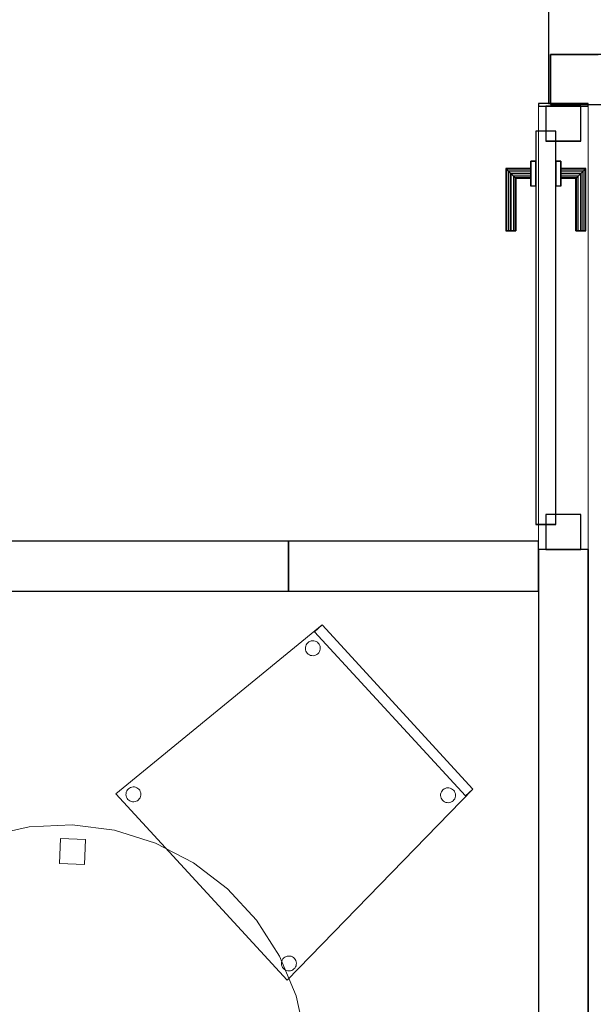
# Model space of a CAD drawing. Header units: metres. Extents: x 397.7 to 427.5, y 12.7 to 28.4.
# Tile 17 of 72: x 403.3 to 404.4, y 21.6 to 23.6. Entities that reach past the tile are written whole.
import ezdxf

# ---------------------------------------------------------------- set-up
doc = ezdxf.new("R2010")
doc.units = ezdxf.units.M
doc.layers.add('01_CARPINTERIA', color=5, linetype='Continuous', lineweight=25, true_color=0x0000ff)
for name, color, linetype, lineweight in [('02_MOBILIARIO', 7, 'Continuous', 18), ('A-DETL-____-MBND', 7, 'Continuous', 18), ('A-GENM-____-OTLN', 7, 'Continuous', 18), ('A-WALL-____-MCUT', 7, 'Continuous', 25), ('A-WALL-____-OTLN', 7, 'Continuous', 25)]:
    doc.layers.add(name, color=color, linetype=linetype, lineweight=lineweight)

# ---------------------------------------------------------------- blocks, each defined once
blk = doc.blocks.new('Family - Evans P3-156177-06_CLI_AIGUA_P3')
at = {"layer": 'A-WALL-____-MCUT', "color": 253, "true_color": 0xaaaaaa}
for p, q in [((3.6723, 0.1), (0.0198, 0.1)), ((3.6723, 0), (3.6723, 0.1)), ((0, 0), (3.6723, 0))]:
    blk.add_line(p, q, dxfattribs=at)
at = {"layer": 'A-WALL-____-OTLN', "color": 253, "true_color": 0xaaaaaa}
for p, q in [((3.6723, 0.1), (0.0198, 0.1)), ((3.6723, 0), (3.6723, 0.1)), ((0, 0), (3.6723, 0))]:
    blk.add_line(p, q, dxfattribs=at)
at = {"layer": 'A-WALL-____-OTLN', "color": 253, "lineweight": 18, "true_color": 0xaaaaaa}
blk.add_line((0, 0), (3.7528, 0), dxfattribs=at)
blk = doc.blocks.new('Family - Cadira confident_P3-156288-06_CLI_AIGUA_P3')
at = {"layer": 'A-DETL-____-MBND', "color": 253, "true_color": 0xaaaaaa}
for p, q in [((0, 0.3729), (0.4124, 0.7113)), ((0.4124, 0.7113), (0, 0.3729)), ((0.3977, 0.6977), (0.4124, 0.7113)), ((0.4124, 0.7113), (0.3977, 0.6977)), ((0.4124, 0.7113), (0.7146, 0.3826)), ((0.7146, 0.3826), (0.4124, 0.7113)), ((0.4124, 0.7113), (0.7146, 0.3826)), ((0.7146, 0.3826), (0.4124, 0.7113)), ((0.6999, 0.369), (0.3977, 0.6977)), ((0.3977, 0.6977), (0.6999, 0.369)), ((0.3797, 0.6691), (0.3807, 0.6715)), ((0.3807, 0.6715), (0.3797, 0.6691)), ((0.3807, 0.6715), (0.3821, 0.6737)), ((0.3821, 0.6737), (0.3807, 0.6715)), ((0.3821, 0.6737), (0.3839, 0.6756)), ((0.3839, 0.6756), (0.3821, 0.6737)), ((0.3839, 0.6756), (0.3859, 0.6772)), ((0.3859, 0.6772), (0.3839, 0.6756)), ((0.3859, 0.6772), (0.3882, 0.6784)), ((0.3882, 0.6784), (0.3859, 0.6772)), ((0.3882, 0.6784), (0.3907, 0.6792)), ((0.3907, 0.6792), (0.3882, 0.6784)), ((0.3907, 0.6792), (0.3933, 0.6796)), ((0.3933, 0.6796), (0.3907, 0.6792)), ((0.3933, 0.6796), (0.3959, 0.6795)), ((0.3959, 0.6795), (0.3933, 0.6796)), ((0.3959, 0.6795), (0.3984, 0.6789)), ((0.3984, 0.6789), (0.3959, 0.6795)), ((0.3984, 0.6789), (0.4009, 0.6779)), ((0.4009, 0.6779), (0.3984, 0.6789)), ((0.4009, 0.6779), (0.4031, 0.6765)), ((0.4031, 0.6765), (0.4009, 0.6779)), ((0.4031, 0.6765), (0.405, 0.6748)), ((0.405, 0.6748), (0.4031, 0.6765)), ((0.405, 0.6748), (0.4066, 0.6727)), ((0.4066, 0.6727), (0.405, 0.6748)), ((0.4066, 0.6727), (0.4078, 0.6704)), ((0.4078, 0.6704), (0.4066, 0.6727)), ((0.4078, 0.6704), (0.4086, 0.6679)), ((0.4086, 0.6679), (0.4078, 0.6704)), ((0.3791, 0.664), (0.3792, 0.6666)), ((0.3792, 0.6666), (0.3791, 0.664)), ((0.3794, 0.6614), (0.3791, 0.664)), ((0.3791, 0.664), (0.3794, 0.6614)), ((0.3792, 0.6666), (0.3797, 0.6691)), ((0.3797, 0.6691), (0.3792, 0.6666)), ((0.3802, 0.6589), (0.3794, 0.6614)), ((0.3794, 0.6614), (0.3802, 0.6589)), ((0.3814, 0.6566), (0.3802, 0.6589)), ((0.3802, 0.6589), (0.3814, 0.6566)), ((0.383, 0.6545), (0.3814, 0.6566)), ((0.3814, 0.6566), (0.383, 0.6545)), ((0.3849, 0.6528), (0.383, 0.6545)), ((0.383, 0.6545), (0.3849, 0.6528)), ((0.3871, 0.6514), (0.3849, 0.6528)), ((0.3849, 0.6528), (0.3871, 0.6514)), ((0.3895, 0.6504), (0.3871, 0.6514)), ((0.3871, 0.6514), (0.3895, 0.6504)), ((0.3997, 0.6509), (0.3973, 0.6501)), ((0.3973, 0.6501), (0.3997, 0.6509)), ((0.402, 0.6521), (0.3997, 0.6509)), ((0.3997, 0.6509), (0.402, 0.6521)), ((0.4041, 0.6537), (0.402, 0.6521)), ((0.402, 0.6521), (0.4041, 0.6537)), ((0.4059, 0.6556), (0.4041, 0.6537)), ((0.4041, 0.6537), (0.4059, 0.6556)), ((0.4073, 0.6578), (0.4059, 0.6556)), ((0.4059, 0.6556), (0.4073, 0.6578)), ((0.4082, 0.6602), (0.4073, 0.6578)), ((0.4073, 0.6578), (0.4082, 0.6602)), ((0.4088, 0.6627), (0.4082, 0.6602)), ((0.4082, 0.6602), (0.4088, 0.6627)), ((0.4086, 0.6679), (0.4089, 0.6653)), ((0.4089, 0.6653), (0.4086, 0.6679)), ((0.4089, 0.6653), (0.4088, 0.6627)), ((0.4088, 0.6627), (0.4089, 0.6653)), ((0.3921, 0.6498), (0.3895, 0.6504)), ((0.3895, 0.6504), (0.3921, 0.6498)), ((0.3947, 0.6497), (0.3921, 0.6498)), ((0.3921, 0.6498), (0.3947, 0.6497)), ((0.3973, 0.6501), (0.3947, 0.6497)), ((0.3947, 0.6497), (0.3973, 0.6501)), ((0.0201, 0.3739), (0.0206, 0.3765)), ((0.0206, 0.3765), (0.0201, 0.3739)), ((0.0206, 0.3765), (0.0216, 0.3789)), ((0.0216, 0.3789), (0.0206, 0.3765)), ((0.0216, 0.3789), (0.023, 0.3811)), ((0.023, 0.3811), (0.0216, 0.3789)), ((0.023, 0.3811), (0.0248, 0.383)), ((0.0248, 0.383), (0.023, 0.3811)), ((0.0248, 0.383), (0.0268, 0.3846)), ((0.0268, 0.3846), (0.0248, 0.383)), ((0.0268, 0.3846), (0.0291, 0.3858)), ((0.0291, 0.3858), (0.0268, 0.3846)), ((0.0291, 0.3858), (0.0316, 0.3866)), ((0.0316, 0.3866), (0.0291, 0.3858)), ((0.0316, 0.3866), (0.0342, 0.387)), ((0.0342, 0.387), (0.0316, 0.3866)), ((0.0342, 0.387), (0.0368, 0.3868)), ((0.0368, 0.3868), (0.0342, 0.387)), ((0.0368, 0.3868), (0.0393, 0.3863)), ((0.0393, 0.3863), (0.0368, 0.3868)), ((0.0393, 0.3863), (0.0417, 0.3853)), ((0.0417, 0.3853), (0.0393, 0.3863)), ((0.0417, 0.3853), (0.0439, 0.3839)), ((0.0439, 0.3839), (0.0417, 0.3853)), ((0.0439, 0.3839), (0.0459, 0.3821)), ((0.0459, 0.3821), (0.0439, 0.3839)), ((0.0459, 0.3821), (0.0475, 0.3801)), ((0.0475, 0.3801), (0.0459, 0.3821)), ((0.0475, 0.3801), (0.0487, 0.3778)), ((0.0487, 0.3778), (0.0475, 0.3801)), ((0.0487, 0.3778), (0.0494, 0.3753)), ((0.0494, 0.3753), (0.0487, 0.3778)), ((0.0494, 0.3753), (0.0498, 0.3727)), ((0.0498, 0.3727), (0.0494, 0.3753)), ((0.7146, 0.3826), (0.3428, 0)), ((0.3428, 0), (0.7146, 0.3826)), ((0.6499, 0.3721), (0.6504, 0.3746)), ((0.6504, 0.3746), (0.6499, 0.3721)), ((0.6504, 0.3746), (0.6514, 0.377)), ((0.6514, 0.377), (0.6504, 0.3746)), ((0.6514, 0.377), (0.6528, 0.3792)), ((0.6528, 0.3792), (0.6514, 0.377)), ((0.6528, 0.3792), (0.6546, 0.3812)), ((0.6546, 0.3812), (0.6528, 0.3792)), ((0.6546, 0.3812), (0.6567, 0.3828)), ((0.6567, 0.3828), (0.6546, 0.3812)), ((0.6567, 0.3828), (0.659, 0.384)), ((0.659, 0.384), (0.6567, 0.3828)), ((0.659, 0.384), (0.6614, 0.3848)), ((0.6614, 0.3848), (0.659, 0.384)), ((0.6614, 0.3848), (0.664, 0.3851)), ((0.664, 0.3851), (0.6614, 0.3848)), ((0.664, 0.3851), (0.6666, 0.385)), ((0.6666, 0.385), (0.664, 0.3851)), ((0.6666, 0.385), (0.6692, 0.3844)), ((0.6692, 0.3844), (0.6666, 0.385)), ((0.6692, 0.3844), (0.6716, 0.3834)), ((0.6716, 0.3834), (0.6692, 0.3844)), ((0.6716, 0.3834), (0.6738, 0.382)), ((0.6738, 0.382), (0.6716, 0.3834)), ((0.6738, 0.382), (0.6757, 0.3803)), ((0.6757, 0.3803), (0.6738, 0.382)), ((0.6757, 0.3803), (0.6773, 0.3782)), ((0.6773, 0.3782), (0.6757, 0.3803)), ((0.6773, 0.3782), (0.6785, 0.3759)), ((0.6785, 0.3759), (0.6773, 0.3782)), ((0.6785, 0.3759), (0.6793, 0.3734)), ((0.6793, 0.3734), (0.6785, 0.3759)), ((0.7146, 0.3826), (0.6999, 0.369)), ((0.6999, 0.369), (0.7146, 0.3826)), ((0.3428, 0), (0, 0.3729)), ((0, 0.3729), (0.3428, 0)), ((0.0199, 0.3713), (0.0201, 0.3739)), ((0.0201, 0.3739), (0.0199, 0.3713)), ((0.0203, 0.3688), (0.0199, 0.3713)), ((0.0199, 0.3713), (0.0203, 0.3688)), ((0.0211, 0.3663), (0.0203, 0.3688)), ((0.0203, 0.3688), (0.0211, 0.3663)), ((0.0223, 0.364), (0.0211, 0.3663)), ((0.0211, 0.3663), (0.0223, 0.364)), ((0.0239, 0.3619), (0.0223, 0.364)), ((0.0223, 0.364), (0.0239, 0.3619)), ((0.0258, 0.3602), (0.0239, 0.3619)), ((0.0239, 0.3619), (0.0258, 0.3602)), ((0.028, 0.3588), (0.0258, 0.3602)), ((0.0258, 0.3602), (0.028, 0.3588)), ((0.0304, 0.3578), (0.028, 0.3588)), ((0.028, 0.3588), (0.0304, 0.3578)), ((0.033, 0.3572), (0.0304, 0.3578)), ((0.0304, 0.3578), (0.033, 0.3572)), ((0.0356, 0.3571), (0.033, 0.3572)), ((0.033, 0.3572), (0.0356, 0.3571)), ((0.0381, 0.3575), (0.0356, 0.3571)), ((0.0356, 0.3571), (0.0381, 0.3575)), ((0.0406, 0.3582), (0.0381, 0.3575)), ((0.0381, 0.3575), (0.0406, 0.3582)), ((0.0429, 0.3594), (0.0406, 0.3582)), ((0.0406, 0.3582), (0.0429, 0.3594)), ((0.045, 0.361), (0.0429, 0.3594)), ((0.0429, 0.3594), (0.045, 0.361)), ((0.0467, 0.363), (0.045, 0.361)), ((0.045, 0.361), (0.0467, 0.363)), ((0.0481, 0.3652), (0.0467, 0.363)), ((0.0467, 0.363), (0.0481, 0.3652)), ((0.0491, 0.3676), (0.0481, 0.3652)), ((0.0481, 0.3652), (0.0491, 0.3676)), ((0.0497, 0.3701), (0.0491, 0.3676)), ((0.0491, 0.3676), (0.0497, 0.3701)), ((0.0498, 0.3727), (0.0497, 0.3701)), ((0.0497, 0.3701), (0.0498, 0.3727)), ((0.6498, 0.3695), (0.6499, 0.3721)), ((0.6499, 0.3721), (0.6498, 0.3695)), ((0.6501, 0.3669), (0.6498, 0.3695)), ((0.6498, 0.3695), (0.6501, 0.3669)), ((0.6509, 0.3644), (0.6501, 0.3669)), ((0.6501, 0.3669), (0.6509, 0.3644)), ((0.6521, 0.3621), (0.6509, 0.3644)), ((0.6509, 0.3644), (0.6521, 0.3621)), ((0.6537, 0.3601), (0.6521, 0.3621)), ((0.6521, 0.3621), (0.6537, 0.3601)), ((0.6556, 0.3583), (0.6537, 0.3601)), ((0.6537, 0.3601), (0.6556, 0.3583)), ((0.6578, 0.3569), (0.6556, 0.3583)), ((0.6556, 0.3583), (0.6578, 0.3569)), ((0.6602, 0.3559), (0.6578, 0.3569)), ((0.6578, 0.3569), (0.6602, 0.3559)), ((0.6628, 0.3554), (0.6602, 0.3559)), ((0.6602, 0.3559), (0.6628, 0.3554)), ((0.6654, 0.3553), (0.6628, 0.3554)), ((0.6628, 0.3554), (0.6654, 0.3553)), ((0.668, 0.3556), (0.6654, 0.3553)), ((0.6654, 0.3553), (0.668, 0.3556)), ((0.6705, 0.3564), (0.668, 0.3556)), ((0.668, 0.3556), (0.6705, 0.3564)), ((0.6728, 0.3576), (0.6705, 0.3564)), ((0.6705, 0.3564), (0.6728, 0.3576)), ((0.6748, 0.3592), (0.6728, 0.3576)), ((0.6728, 0.3576), (0.6748, 0.3592)), ((0.6766, 0.3611), (0.6748, 0.3592)), ((0.6748, 0.3592), (0.6766, 0.3611)), ((0.678, 0.3633), (0.6766, 0.3611)), ((0.6766, 0.3611), (0.678, 0.3633)), ((0.679, 0.3657), (0.678, 0.3633)), ((0.678, 0.3633), (0.679, 0.3657)), ((0.6795, 0.3683), (0.679, 0.3657)), ((0.679, 0.3657), (0.6795, 0.3683)), ((0.6793, 0.3734), (0.6796, 0.3709)), ((0.6796, 0.3709), (0.6793, 0.3734)), ((0.6796, 0.3709), (0.6795, 0.3683)), ((0.6795, 0.3683), (0.6796, 0.3709)), ((0.3319, 0.0379), (0.3329, 0.0403)), ((0.3329, 0.0403), (0.3319, 0.0379)), ((0.3329, 0.0403), (0.3343, 0.0425)), ((0.3343, 0.0425), (0.3329, 0.0403)), ((0.3343, 0.0425), (0.3361, 0.0444)), ((0.3361, 0.0444), (0.3343, 0.0425)), ((0.3361, 0.0444), (0.3381, 0.046)), ((0.3381, 0.046), (0.3361, 0.0444)), ((0.3381, 0.046), (0.3405, 0.0472)), ((0.3405, 0.0472), (0.3381, 0.046)), ((0.3405, 0.0472), (0.3429, 0.048)), ((0.3429, 0.048), (0.3405, 0.0472)), ((0.3429, 0.048), (0.3455, 0.0483)), ((0.3455, 0.0483), (0.3429, 0.048)), ((0.3455, 0.0483), (0.3481, 0.0482)), ((0.3481, 0.0482), (0.3455, 0.0483)), ((0.3481, 0.0482), (0.3507, 0.0477)), ((0.3507, 0.0477), (0.3481, 0.0482)), ((0.3507, 0.0477), (0.3531, 0.0467)), ((0.3531, 0.0467), (0.3507, 0.0477)), ((0.3531, 0.0467), (0.3553, 0.0453)), ((0.3553, 0.0453), (0.3531, 0.0467)), ((0.3553, 0.0453), (0.3572, 0.0435)), ((0.3572, 0.0435), (0.3553, 0.0453)), ((0.3572, 0.0435), (0.3588, 0.0414)), ((0.3588, 0.0414), (0.3572, 0.0435)), ((0.3588, 0.0414), (0.36, 0.0391)), ((0.36, 0.0391), (0.3588, 0.0414)), ((0.3313, 0.0327), (0.3314, 0.0353)), ((0.3314, 0.0353), (0.3313, 0.0327)), ((0.3316, 0.0301), (0.3313, 0.0327)), ((0.3313, 0.0327), (0.3316, 0.0301)), ((0.3314, 0.0353), (0.3319, 0.0379)), ((0.3319, 0.0379), (0.3314, 0.0353)), ((0.3324, 0.0276), (0.3316, 0.0301)), ((0.3316, 0.0301), (0.3324, 0.0276)), ((0.3336, 0.0253), (0.3324, 0.0276)), ((0.3324, 0.0276), (0.3336, 0.0253)), ((0.3352, 0.0233), (0.3336, 0.0253)), ((0.3336, 0.0253), (0.3352, 0.0233)), ((0.3371, 0.0215), (0.3352, 0.0233)), ((0.3352, 0.0233), (0.3371, 0.0215)), ((0.3393, 0.0201), (0.3371, 0.0215)), ((0.3371, 0.0215), (0.3393, 0.0201)), ((0.3417, 0.0191), (0.3393, 0.0201)), ((0.3393, 0.0201), (0.3417, 0.0191)), ((0.3543, 0.0208), (0.3519, 0.0196)), ((0.3519, 0.0196), (0.3543, 0.0208)), ((0.3563, 0.0224), (0.3543, 0.0208)), ((0.3543, 0.0208), (0.3563, 0.0224)), ((0.3581, 0.0243), (0.3563, 0.0224)), ((0.3563, 0.0224), (0.3581, 0.0243)), ((0.3595, 0.0265), (0.3581, 0.0243)), ((0.3581, 0.0243), (0.3595, 0.0265)), ((0.3605, 0.0289), (0.3595, 0.0265)), ((0.3595, 0.0265), (0.3605, 0.0289)), ((0.36, 0.0391), (0.3608, 0.0367)), ((0.3608, 0.0367), (0.36, 0.0391)), ((0.361, 0.0315), (0.3605, 0.0289)), ((0.3605, 0.0289), (0.361, 0.0315)), ((0.3608, 0.0367), (0.3611, 0.0341)), ((0.3611, 0.0341), (0.3608, 0.0367)), ((0.3611, 0.0341), (0.361, 0.0315)), ((0.361, 0.0315), (0.3611, 0.0341)), ((0.3443, 0.0186), (0.3417, 0.0191)), ((0.3417, 0.0191), (0.3443, 0.0186)), ((0.3469, 0.0185), (0.3443, 0.0186)), ((0.3443, 0.0186), (0.3469, 0.0185)), ((0.3495, 0.0188), (0.3469, 0.0185)), ((0.3469, 0.0185), (0.3495, 0.0188)), ((0.3519, 0.0196), (0.3495, 0.0188)), ((0.3495, 0.0188), (0.3519, 0.0196))]:
    blk.add_line(p, q, dxfattribs=at)
blk = doc.blocks.new('Family - Mampara P3-156296-06_CLI_AIGUA_P3')
at = {"layer": 'A-WALL-____-MCUT', "color": 253, "true_color": 0xaaaaaa}
for p, q in [((0.5, 0.1), (0, 0.1)), ((0, 0.1), (0, 0)), ((0.5, 0), (0.5, 0.1)), ((0, 0), (0.5, 0))]:
    blk.add_line(p, q, dxfattribs=at)
at = {"layer": 'A-WALL-____-OTLN', "color": 253, "true_color": 0xaaaaaa}
for p, q in [((0.5, 0.1), (0, 0.1)), ((0, 0.1), (0, 0)), ((0.5, 0), (0.5, 0.1)), ((0, 0), (0.5, 0))]:
    blk.add_line(p, q, dxfattribs=at)
at = {"layer": 'A-WALL-____-OTLN', "color": 253, "lineweight": 18, "true_color": 0xaaaaaa}
blk.add_line((0, 0), (0.5, 0), dxfattribs=at)
blk = doc.blocks.new('Family - Mampara P3-156372-06_CLI_AIGUA_P3')
at = {"layer": 'A-WALL-____-MCUT', "color": 253, "true_color": 0xaaaaaa}
for p, q in [((0.0052, 0.1), (0, 0.1)), ((0, 0.1), (0, 0)), ((0.0052, 0), (0.0052, 0.1)), ((2.5885, 0.1), (0.8932, 0.1)), ((0.8932, 0.1), (0.8932, 0)), ((0, 0), (0.0052, 0)), ((0.8932, 0), (2.5885, 0))]:
    blk.add_line(p, q, dxfattribs=at)
at = {"layer": 'A-WALL-____-OTLN', "color": 253, "true_color": 0xaaaaaa}
for p, q in [((0.0052, 0.1), (0, 0.1)), ((0, 0.1), (0, 0)), ((0.0052, 0), (0.0052, 0.1)), ((0.8932, 0.1), (0.8932, 0)), ((0.8932, 0.1), (6.1554, 0.1)), ((0, 0), (0.0052, 0)), ((0.8932, 0), (6.1554, 0))]:
    blk.add_line(p, q, dxfattribs=at)
at = {"layer": 'A-WALL-____-OTLN', "color": 253, "lineweight": 18, "true_color": 0xaaaaaa}
blk.add_line((0, 0), (6.1554, 0), dxfattribs=at)
blk = doc.blocks.new('Family - Vano porta P3-156378-06_CLI_AIGUA_P3')
at = {"layer": 'A-GENM-____-OTLN', "color": 253, "true_color": 0xaaaaaa}
for p, q in [((404.417, 23.4165), (404.317, 23.4165)), ((404.317, 23.4165), (404.317, 22.5284)), ((404.417, 23.4165), (404.317, 23.4165)), ((404.317, 22.5284), (404.317, 23.4165)), ((404.417, 22.5284), (404.417, 23.4165)), ((404.417, 23.4165), (404.417, 22.5284)), ((404.317, 22.5284), (404.417, 22.5284)), ((404.417, 22.5284), (404.317, 22.5284))]:
    blk.add_line(p, q, dxfattribs=at)
blk = doc.blocks.new('Family - LONDR55-XX_ZZ-ARQ-CAA-M3D-Londres55-156666-06_CLI_AIGUA_P3')
at = {"layer": '01_CARPINTERIA', "color": 161, "true_color": 0xaaaaff}
for p, q in [((0.638, 0.1487), (0.638, 0.15)), ((0.638, 0.15), (0.638, 0.1487)), ((0.763, 0.15), (0.638, 0.15)), ((0.638, 0.145), (0.638, 0.1487)), ((0.638, 0.1487), (0.638, 0.145)), ((0.7617, 0.1487), (0.638, 0.1487)), ((0.7617, 0.1487), (0.638, 0.1487)), ((0.638, 0.14), (0.638, 0.145)), ((0.638, 0.145), (0.638, 0.14)), ((0.758, 0.145), (0.638, 0.145)), ((0.758, 0.145), (0.638, 0.145)), ((0.638, 0.135), (0.638, 0.14)), ((0.638, 0.14), (0.638, 0.135)), ((0.638, 0.14), (0.753, 0.14)), ((0.753, 0.14), (0.638, 0.14)), ((0.748, 0.135), (0.753, 0.14)), ((0.753, 0.14), (0.748, 0.135)), ((0.758, 0.145), (0.753, 0.14)), ((0.753, 0.14), (0.758, 0.145)), ((0.753, 0.14), (0.753, 0.1)), ((0.753, 0.1), (0.753, 0.14)), ((0.7617, 0.1487), (0.758, 0.145)), ((0.758, 0.145), (0.7617, 0.1487)), ((0.758, 0.1), (0.758, 0.145)), ((0.758, 0.1), (0.758, 0.145)), ((0.763, 0.15), (0.7617, 0.1487)), ((0.7617, 0.1487), (0.763, 0.15)), ((0.7617, 0.1), (0.7617, 0.1487)), ((0.7617, 0.1), (0.7617, 0.1487)), ((0.763, 0.1), (0.763, 0.15)), ((0.638, 0.135), (0.638, 0.1313)), ((0.638, 0.1313), (0.638, 0.135)), ((0.748, 0.135), (0.638, 0.135)), ((0.748, 0.135), (0.638, 0.135)), ((0.638, 0.1313), (0.638, 0.13)), ((0.638, 0.13), (0.638, 0.1313)), ((0.7443, 0.1313), (0.638, 0.1313)), ((0.7443, 0.1313), (0.638, 0.1313)), ((0.743, 0.13), (0.638, 0.13)), ((0.743, 0.13), (0.7443, 0.1313)), ((0.7443, 0.1313), (0.743, 0.13)), ((0.743, 0.1), (0.743, 0.13)), ((0.7443, 0.1313), (0.748, 0.135)), ((0.748, 0.135), (0.7443, 0.1313)), ((0.7443, 0.1), (0.7443, 0.1313)), ((0.7443, 0.1), (0.7443, 0.1313)), ((0.748, 0.1), (0.748, 0.135)), ((0.748, 0.1), (0.748, 0.135)), ((0.778, 0.1), (0.728, 0.1)), ((0.728, 0.1), (0.778, 0.1)), ((0.728, 0.09), (0.728, 0.1)), ((0.728, 0.09), (0.728, 0.1)), ((0.7443, 0.1), (0.743, 0.1)), ((0.743, 0.1), (0.7443, 0.1)), ((0.748, 0.1), (0.7443, 0.1)), ((0.7443, 0.1), (0.748, 0.1)), ((0.753, 0.1), (0.748, 0.1)), ((0.748, 0.1), (0.753, 0.1)), ((0.758, 0.1), (0.753, 0.1)), ((0.753, 0.1), (0.758, 0.1)), ((0.758, 0.1), (0.7617, 0.1)), ((0.7617, 0.1), (0.758, 0.1)), ((0.7617, 0.1), (0.763, 0.1)), ((0.763, 0.1), (0.7617, 0.1)), ((0.778, 0.09), (0.778, 0.1)), ((0.778, 0.1), (0.778, 0.09)), ((0.838, 0.09), (0.05, 0.09)), ((0.05, 0.09), (0.05, 0.05)), ((0.838, 0.09), (0.05, 0.09)), ((0.05, 0.05), (0.05, 0.09)), ((0.778, 0.09), (0.728, 0.09)), ((0.728, 0.09), (0.778, 0.09)), ((0.838, 0.05), (0.838, 0.09)), ((0.838, 0.05), (0.838, 0.09)), ((0.07, 0.07), (0, 0.07)), ((0, 0.07), (0, 0)), ((0.07, 0.07), (0, 0.07)), ((0, 0), (0, 0.07)), ((0.07, 0), (0.07, 0.07)), ((0.07, 0), (0.07, 0.07)), ((0.888, 0.07), (0.818, 0.07)), ((0.818, 0.07), (0.818, 0)), ((0.888, 0.07), (0.818, 0.07)), ((0.818, 0), (0.818, 0.07)), ((0.888, 0), (0.888, 0.07)), ((0.888, 0), (0.888, 0.07)), ((0.05, 0.05), (0.838, 0.05)), ((0.05, 0.05), (0.838, 0.05)), ((0.728, 0.05), (0.778, 0.05)), ((0.778, 0.05), (0.728, 0.05)), ((0.728, 0.04), (0.728, 0.05)), ((0.728, 0.04), (0.728, 0.05)), ((0.728, 0.04), (0.778, 0.04)), ((0.778, 0.04), (0.728, 0.04)), ((0.7443, 0.04), (0.743, 0.04)), ((0.743, 0.04), (0.7443, 0.04)), ((0.743, 0.01), (0.743, 0.04)), ((0.748, 0.04), (0.7443, 0.04)), ((0.7443, 0.04), (0.748, 0.04)), ((0.7443, 0.0087), (0.7443, 0.04)), ((0.7443, 0.0087), (0.7443, 0.04)), ((0.748, 0.04), (0.753, 0.04)), ((0.753, 0.04), (0.748, 0.04)), ((0.748, 0.005), (0.748, 0.04)), ((0.748, 0.005), (0.748, 0.04)), ((0.753, 0.04), (0.758, 0.04)), ((0.758, 0.04), (0.753, 0.04)), ((0.753, 0.04), (0.753, 0)), ((0.753, 0), (0.753, 0.04)), ((0.758, 0.04), (0.7617, 0.04)), ((0.7617, 0.04), (0.758, 0.04)), ((0.758, -0.005), (0.758, 0.04)), ((0.758, -0.005), (0.758, 0.04)), ((0.7617, 0.04), (0.763, 0.04)), ((0.763, 0.04), (0.7617, 0.04)), ((0.7617, -0.0087), (0.7617, 0.04)), ((0.7617, -0.0087), (0.7617, 0.04)), ((0.763, -0.01), (0.763, 0.04)), ((0.778, 0.04), (0.778, 0.05)), ((0.778, 0.05), (0.778, 0.04)), ((0, 0), (0.07, 0)), ((0, 0), (0.07, 0)), ((0.638, 0.0087), (0.638, 0.01)), ((0.638, 0.01), (0.638, 0.0087)), ((0.638, 0.01), (0.743, 0.01)), ((0.638, 0.005), (0.638, 0.0087)), ((0.638, 0.0087), (0.638, 0.005)), ((0.638, 0.0087), (0.7443, 0.0087)), ((0.638, 0.0087), (0.7443, 0.0087)), ((0.638, 0), (0.638, 0.005)), ((0.638, 0.005), (0.638, 0)), ((0.638, 0.005), (0.748, 0.005)), ((0.638, 0.005), (0.748, 0.005)), ((0.638, -0.005), (0.638, 0)), ((0.638, 0), (0.638, -0.005)), ((0.753, 0), (0.638, 0)), ((0.638, 0), (0.753, 0)), ((0.7443, 0.0087), (0.743, 0.01)), ((0.743, 0.01), (0.7443, 0.0087)), ((0.748, 0.005), (0.7443, 0.0087)), ((0.7443, 0.0087), (0.748, 0.005)), ((0.753, 0), (0.748, 0.005)), ((0.748, 0.005), (0.753, 0)), ((0.753, 0), (0.758, -0.005)), ((0.758, -0.005), (0.753, 0)), ((0.818, 0), (0.888, 0)), ((0.818, 0), (0.888, 0)), ((0.638, -0.005), (0.638, -0.0087)), ((0.638, -0.0087), (0.638, -0.005)), ((0.638, -0.005), (0.758, -0.005)), ((0.638, -0.005), (0.758, -0.005)), ((0.638, -0.0087), (0.638, -0.01)), ((0.638, -0.01), (0.638, -0.0087)), ((0.638, -0.0087), (0.7617, -0.0087)), ((0.638, -0.0087), (0.7617, -0.0087)), ((0.638, -0.01), (0.763, -0.01)), ((0.758, -0.005), (0.7617, -0.0087)), ((0.7617, -0.0087), (0.758, -0.005)), ((0.7617, -0.0087), (0.763, -0.01)), ((0.763, -0.01), (0.7617, -0.0087))]:
    blk.add_line(p, q, dxfattribs=at)
blk = doc.blocks.new('Family - Porta P3-156667-06_CLI_AIGUA_P3')
blk.add_blockref('Family - LONDR55-XX_ZZ-ARQ-CAA-M3D-Londres55-156666-06_CLI_AIGUA_P3', (0, 0))
blk = doc.blocks.new('Family - Evans P3-156740-06_CLI_AIGUA_P3')
at = {"layer": 'A-WALL-____-MCUT', "color": 253, "true_color": 0xaaaaaa}
for p, q in [((1.8359, 0.1), (0, 0.1)), ((0, 0.1), (0, 0)), ((0, 0), (1.8359, 0))]:
    blk.add_line(p, q, dxfattribs=at)
at = {"layer": 'A-WALL-____-OTLN', "color": 253, "true_color": 0xaaaaaa}
for p, q in [((3.1659, 0.1), (0, 0.1)), ((0, 0.1), (0, 0)), ((0, 0), (3.1659, 0))]:
    blk.add_line(p, q, dxfattribs=at)
at = {"layer": 'A-WALL-____-OTLN', "color": 253, "lineweight": 18, "true_color": 0xaaaaaa}
blk.add_line((0.0759, 0), (3.1659, 0), dxfattribs=at)
blk = doc.blocks.new('Family - Evans P3-156746-06_CLI_AIGUA_P3')
at = {"layer": 'A-WALL-____-MCUT', "color": 253, "true_color": 0xaaaaaa}
for p, q in [((4.5488, 0.1), (-0.0978, 0.1)), ((-0.0978, 0.1), (-0.0978, 0.0959)), ((-0.0978, 0.0959), (0, 0.0959)), ((0, 0.0959), (0, 0))]:
    blk.add_line(p, q, dxfattribs=at)
at = {"layer": 'A-WALL-____-OTLN', "color": 253, "true_color": 0xaaaaaa}
for p, q in [((-0.0978, 0.1), (-0.0978, 0.0959)), ((4.5488, 0.1), (-0.0978, 0.1)), ((-0.0978, 0.0959), (0, 0.0959)), ((0, 0.0959), (0, 0))]:
    blk.add_line(p, q, dxfattribs=at)
blk = doc.blocks.new('Family - Taula D100_P3-156821-06_CLI_AIGUA_P3')
at = {"layer": 'A-DETL-____-MBND', "color": 253, "true_color": 0xaaaaaa}
for p, q in [((0.3425, 0.9602), (0.4262, 0.979)), ((0.4262, 0.979), (0.3425, 0.9602)), ((0.4262, 0.979), (0.5118, 0.9829)), ((0.5118, 0.9829), (0.4262, 0.979)), ((0.5118, 0.9829), (0.5968, 0.9719)), ((0.5968, 0.9719), (0.5118, 0.9829)), ((0.5968, 0.9719), (0.6787, 0.9463)), ((0.6787, 0.9463), (0.5968, 0.9719)), ((0.2634, 0.9273), (0.3425, 0.9602)), ((0.3425, 0.9602), (0.2634, 0.9273)), ((0.4869, 0.9057), (0.489, 0.9557)), ((0.489, 0.9557), (0.4869, 0.9057)), ((0.489, 0.9557), (0.5389, 0.9536)), ((0.5389, 0.9536), (0.489, 0.9557)), ((0.5389, 0.9536), (0.5369, 0.9037)), ((0.5369, 0.9037), (0.5389, 0.9536)), ((0.1912, 0.881), (0.2634, 0.9273)), ((0.2634, 0.9273), (0.1912, 0.881)), ((0.6787, 0.9463), (0.7548, 0.9069)), ((0.7548, 0.9069), (0.6787, 0.9463)), ((0.5369, 0.9037), (0.4869, 0.9057)), ((0.4869, 0.9057), (0.5369, 0.9037)), ((0.7548, 0.9069), (0.823, 0.8549)), ((0.823, 0.8549), (0.7548, 0.9069)), ((0.1281, 0.823), (0.1912, 0.881)), ((0.1912, 0.881), (0.1281, 0.823)), ((0.823, 0.8549), (0.881, 0.7918)), ((0.881, 0.7918), (0.823, 0.8549)), ((0.076, 0.7548), (0.1281, 0.823)), ((0.1281, 0.823), (0.076, 0.7548)), ((0.881, 0.7918), (0.9273, 0.7196)), ((0.9273, 0.7196), (0.881, 0.7918)), ((0.0366, 0.6787), (0.076, 0.7548)), ((0.076, 0.7548), (0.0366, 0.6787)), ((0.9273, 0.7196), (0.9602, 0.6404)), ((0.9602, 0.6404), (0.9273, 0.7196)), ((0.011, 0.5968), (0.0366, 0.6787)), ((0.0366, 0.6787), (0.011, 0.5968)), ((0.9602, 0.6404), (0.979, 0.5568)), ((0.979, 0.5568), (0.9602, 0.6404)), ((0, 0.5118), (0.011, 0.5968)), ((0.011, 0.5968), (0, 0.5118)), ((0.979, 0.5568), (0.9829, 0.4711)), ((0.9829, 0.4711), (0.979, 0.5568)), ((0.0269, 0.4781), (0.0289, 0.5281)), ((0.0289, 0.5281), (0.0269, 0.4781)), ((0.0289, 0.5281), (0.0789, 0.526)), ((0.0789, 0.526), (0.0289, 0.5281)), ((0.0789, 0.526), (0.0768, 0.476)), ((0.0768, 0.476), (0.0789, 0.526)), ((0.0039, 0.4262), (0, 0.5118)), ((0, 0.5118), (0.0039, 0.4262)), ((0.9089, 0.4608), (0.9109, 0.5108)), ((0.9109, 0.5108), (0.9089, 0.4608)), ((0.9109, 0.5108), (0.9609, 0.5087)), ((0.9609, 0.5087), (0.9109, 0.5108)), ((0.9609, 0.5087), (0.9588, 0.4587)), ((0.9588, 0.4587), (0.9609, 0.5087)), ((0.0768, 0.476), (0.0269, 0.4781)), ((0.0269, 0.4781), (0.0768, 0.476)), ((0.9588, 0.4587), (0.9089, 0.4608)), ((0.9089, 0.4608), (0.9588, 0.4587)), ((0.9829, 0.4711), (0.9719, 0.3861)), ((0.9719, 0.3861), (0.9829, 0.4711)), ((0.0227, 0.3425), (0.0039, 0.4262)), ((0.0039, 0.4262), (0.0227, 0.3425)), ((0.9719, 0.3861), (0.9463, 0.3042)), ((0.9463, 0.3042), (0.9719, 0.3861)), ((0.0557, 0.2634), (0.0227, 0.3425)), ((0.0227, 0.3425), (0.0557, 0.2634)), ((0.9463, 0.3042), (0.9069, 0.2281)), ((0.9069, 0.2281), (0.9463, 0.3042)), ((0.1019, 0.1912), (0.0557, 0.2634)), ((0.0557, 0.2634), (0.1019, 0.1912)), ((0.9069, 0.2281), (0.8549, 0.16)), ((0.8549, 0.16), (0.9069, 0.2281)), ((0.16, 0.1281), (0.1019, 0.1912)), ((0.1019, 0.1912), (0.16, 0.1281)), ((0.8549, 0.16), (0.7918, 0.1019)), ((0.7918, 0.1019), (0.8549, 0.16)), ((0.2281, 0.076), (0.16, 0.1281)), ((0.16, 0.1281), (0.2281, 0.076)), ((0.7918, 0.1019), (0.7196, 0.0557)), ((0.7196, 0.0557), (0.7918, 0.1019)), ((0.4586, 0.0338), (0.4607, 0.0837)), ((0.4607, 0.0837), (0.4586, 0.0338)), ((0.4607, 0.0837), (0.5107, 0.0817)), ((0.5107, 0.0817), (0.4607, 0.0837)), ((0.5107, 0.0817), (0.5086, 0.0317)), ((0.5086, 0.0317), (0.5107, 0.0817)), ((0.3042, 0.0366), (0.2281, 0.076)), ((0.2281, 0.076), (0.3042, 0.0366)), ((0.7196, 0.0557), (0.6404, 0.0227)), ((0.6404, 0.0227), (0.7196, 0.0557)), ((0.3861, 0.011), (0.3042, 0.0366)), ((0.3042, 0.0366), (0.3861, 0.011)), ((0.5086, 0.0317), (0.4586, 0.0338)), ((0.4586, 0.0338), (0.5086, 0.0317)), ((0.6404, 0.0227), (0.5568, 0.0039)), ((0.5568, 0.0039), (0.6404, 0.0227)), ((0.4711, 0), (0.3861, 0.011)), ((0.3861, 0.011), (0.4711, 0)), ((0.5568, 0.0039), (0.4711, 0)), ((0.4711, 0), (0.5568, 0.0039))]:
    blk.add_line(p, q, dxfattribs=at)
blk = doc.blocks.new('LONDR55-XX_ZZ-ARQ-CAA-M3D-Londres55_ifc-1-06_CLI_AIGUA_P3')
at = {"layer": '01_CARPINTERIA', "color": 253, "lineweight": 18, "true_color": 0xaaaaaa, "rotation": 90}
blk.add_blockref('Family - Porta P3-156667-06_CLI_AIGUA_P3', (404.402, 22.5284), dxfattribs=at)
at = {"layer": '02_MOBILIARIO', "color": 253, "lineweight": 18, "true_color": 0xaaaaaa}
for name, p in [('Family - Cadira confident_P3-156288-06_CLI_AIGUA_P3', (403.4715, 21.6662)), ('Family - Taula D100_P3-156821-06_CLI_AIGUA_P3', (402.8717, 20.9944))]:
    blk.add_blockref(name, p, dxfattribs=at)
at = {"layer": 'A-GENM-____-OTLN', "color": 253, "lineweight": 18, "true_color": 0xaaaaaa}
blk.add_blockref('Family - Vano porta P3-156378-06_CLI_AIGUA_P3', (0, 0), dxfattribs=at)
at = {"layer": 'A-WALL-____-OTLN', "color": 253, "lineweight": 18, "true_color": 0xaaaaaa}
for name, p, rotation in [('Family - Evans P3-156746-06_CLI_AIGUA_P3', (404.437, 23.5195), 90), ('Family - Mampara P3-156372-06_CLI_AIGUA_P3', (404.317, 23.4217), 270)]:
    blk.add_blockref(name, p, dxfattribs=dict(at, rotation=rotation))
for name, p in [('Family - Evans P3-156740-06_CLI_AIGUA_P3', (404.341, 23.4195)), ('Family - Evans P3-156177-06_CLI_AIGUA_P3', (400.1447, 22.4454)), ('Family - Mampara P3-156296-06_CLI_AIGUA_P3', (403.817, 22.4454))]:
    blk.add_blockref(name, p, dxfattribs=at)

msp = doc.modelspace()

# ---------------------------------------------------------------- block references
at = {"lineweight": 5}
msp.add_blockref('LONDR55-XX_ZZ-ARQ-CAA-M3D-Londres55_ifc-1-06_CLI_AIGUA_P3', (0, 0), dxfattribs=at)

doc.saveas('drawing.dxf')
